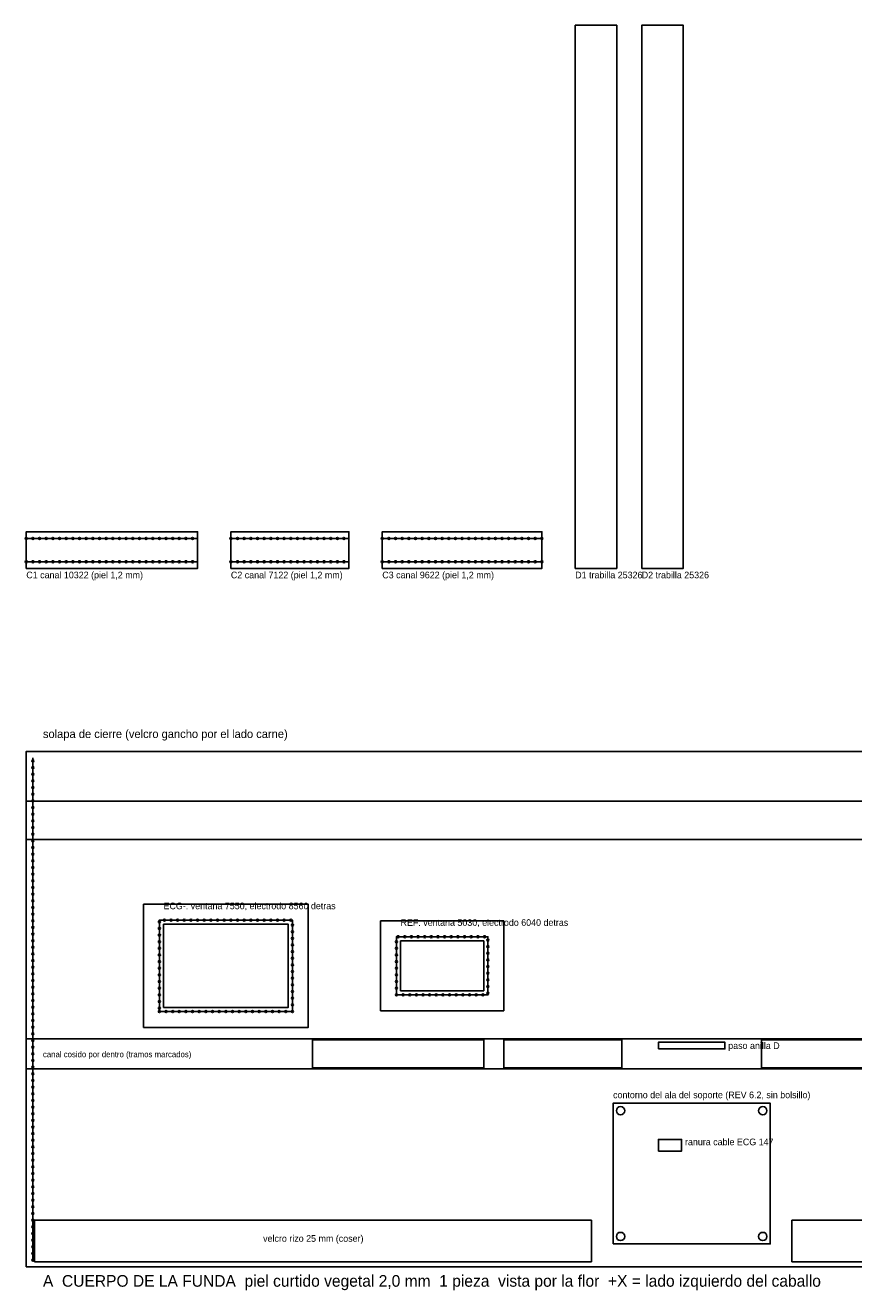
# Model space of a CAD drawing. Header units: millimetres. Extents: x -401 to 400, y -14 to 746.
# Tile 1 of 2: x -401 to 97, y -14 to 746. Entities that reach past the tile are written whole.
import ezdxf

# ---------------------------------------------------------------- set-up
doc = ezdxf.new("R2010")
doc.units = ezdxf.units.MM
for name, color, linetype in [('AGUJEROS_COSTURA', 1, 'CONTINUOUS'), ('CORTE', 7, 'CONTINUOUS'), ('COSTURA', 1, 'CONTINUOUS'), ('MARCAS', 3, 'CONTINUOUS'), ('PLIEGUE', 5, 'CONTINUOUS'), ('REBAJE', 30, 'CONTINUOUS'), ('TALADROS', 7, 'CONTINUOUS'), ('TEXTO', 8, 'CONTINUOUS')]:
    doc.layers.add(name, color=color, linetype=linetype)

msp = doc.modelspace()

# ---------------------------------------------------------------- linework, layer by layer
at = {"layer": 'AGUJEROS_COSTURA'}
for centre in [(-400, 437.8), (-396, 437.8), (-392, 437.8), (-388, 437.8), (-384, 437.8), (-380, 437.8), (-376, 437.8), (-372, 437.8), (-368, 437.8), (-364, 437.8), (-360, 437.8), (-356, 437.8), (-352, 437.8), (-348, 437.8), (-344, 437.8), (-340, 437.8), (-336, 437.8), (-332, 437.8), (-328, 437.8), (-324, 437.8), (-320, 437.8), (-316, 437.8), (-312, 437.8), (-308, 437.8), (-304, 437.8), (-300, 437.8), (-277, 437.8), (-273, 437.8), (-269, 437.8), (-265, 437.8), (-261, 437.8), (-257, 437.8), (-253, 437.8), (-249, 437.8), (-245, 437.8), (-241, 437.8), (-237, 437.8), (-233, 437.8), (-229, 437.8), (-225, 437.8), (-221, 437.8), (-217, 437.8), (-213, 437.8), (-209, 437.8), (-186, 437.8), (-182, 437.8), (-178, 437.8), (-174, 437.8), (-170, 437.8), (-166, 437.8), (-162, 437.8), (-158, 437.8), (-154, 437.8), (-150, 437.8), (-146, 437.8), (-142, 437.8), (-138, 437.8), (-134, 437.8), (-130, 437.8), (-126, 437.8), (-122, 437.8), (-118, 437.8), (-114, 437.8), (-110, 437.8), (-106, 437.8), (-102, 437.8), (-98, 437.8), (-94, 437.8), (-90, 437.8), (-400, 423.8), (-396, 423.8), (-392, 423.8), (-388, 423.8), (-384, 423.8), (-380, 423.8), (-376, 423.8), (-372, 423.8), (-368, 423.8), (-364, 423.8), (-360, 423.8), (-356, 423.8), (-352, 423.8), (-348, 423.8), (-344, 423.8), (-340, 423.8), (-336, 423.8), (-332, 423.8), (-328, 423.8), (-324, 423.8), (-320, 423.8), (-316, 423.8), (-312, 423.8), (-308, 423.8), (-304, 423.8), (-300, 423.8), (-277, 423.8), (-273, 423.8), (-269, 423.8), (-265, 423.8), (-261, 423.8), (-257, 423.8), (-253, 423.8), (-249, 423.8), (-245, 423.8), (-241, 423.8), (-237, 423.8), (-233, 423.8), (-229, 423.8), (-225, 423.8), (-221, 423.8), (-217, 423.8), (-213, 423.8), (-209, 423.8), (-186, 423.8), (-182, 423.8), (-178, 423.8), (-174, 423.8), (-170, 423.8), (-166, 423.8), (-162, 423.8), (-158, 423.8), (-154, 423.8), (-150, 423.8), (-146, 423.8), (-142, 423.8), (-138, 423.8), (-134, 423.8), (-130, 423.8), (-126, 423.8), (-122, 423.8), (-118, 423.8), (-114, 423.8), (-110, 423.8), (-106, 423.8), (-102, 423.8), (-98, 423.8), (-94, 423.8), (-90, 423.8), (-396, 304), (-396, 300), (-396, 296), (-396, 292), (-396, 288), (-396, 284), (-396, 280), (-396, 276), (-396, 272), (-396, 268), (-396, 264), (-396, 260), (-396, 256), (-396, 252), (-396, 248), (-396, 244), (-396, 240), (-396, 236), (-396, 232), (-396, 228), (-396, 224), (-396, 220), (-396, 216), (-396, 212), (-396, 208), (-320, 207.4), (-317, 208.4), (-313, 208.4), (-309, 208.4), (-305, 208.4), (-301, 208.4), (-297, 208.4), (-293, 208.4), (-289, 208.4), (-285, 208.4), (-281, 208.4), (-277, 208.4), (-273, 208.4), (-269, 208.4), (-265, 208.4), (-261, 208.4), (-257, 208.4), (-253, 208.4), (-249, 208.4), (-245, 208.4), (-241, 208.4), (-240, 205.4), (-396, 204), (-396, 200), (-320, 203.4), (-320, 199.4), (-240, 201.4), (-240, 197.4), (-176.5, 198.4), (-172.5, 198.4), (-168.5, 198.4), (-164.5, 198.4), (-160.5, 198.4), (-156.5, 198.4), (-152.5, 198.4), (-148.5, 198.4), (-144.5, 198.4), (-140.5, 198.4), (-136.5, 198.4), (-132.5, 198.4), (-128.5, 198.4), (-124.5, 198.4), (-396, 196), (-396, 192), (-320, 195.4), (-320, 191.4), (-240, 193.4), (-177.5, 195.4), (-177.5, 191.4), (-122.5, 196.4), (-122.5, 192.4), (-396, 188), (-396, 184), (-320, 187.4), (-320, 183.4), (-240, 189.4), (-240, 185.4), (-177.5, 187.4), (-177.5, 183.4), (-122.5, 188.4), (-122.5, 184.4), (-396, 180), (-396, 176), (-320, 179.4), (-320, 175.4), (-240, 181.4), (-240, 177.4), (-177.5, 179.4), (-177.5, 175.4), (-122.5, 180.4), (-122.5, 176.4), (-396, 172), (-396, 168), (-320, 171.4), (-320, 167.4), (-240, 173.4), (-240, 169.4), (-177.5, 171.4), (-177.5, 167.4), (-122.5, 172.4), (-122.5, 168.4), (-396, 164), (-396, 160), (-320, 163.4), (-320, 159.4), (-240, 165.4), (-240, 161.4), (-177.5, 163.4), (-177.5, 163.4), (-173.5, 163.4), (-169.5, 163.4), (-165.5, 163.4), (-161.5, 163.4), (-157.5, 163.4), (-153.5, 163.4), (-149.5, 163.4), (-145.5, 163.4), (-141.5, 163.4), (-137.5, 163.4), (-133.5, 163.4), (-129.5, 163.4), (-125.5, 163.4), (-122.5, 164.4), (-396, 156), (-396, 152), (-320, 155.4), (-320, 153.4), (-316, 153.4), (-312, 153.4), (-308, 153.4), (-304, 153.4), (-300, 153.4), (-296, 153.4), (-292, 153.4), (-288, 153.4), (-284, 153.4), (-280, 153.4), (-276, 153.4), (-272, 153.4), (-268, 153.4), (-264, 153.4), (-260, 153.4), (-256, 153.4), (-252, 153.4), (-248, 153.4), (-244, 153.4), (-240, 157.4), (-240, 153.4), (-240, 153.4), (-396, 148), (-396, 144), (-396, 140), (-396, 136), (-396, 132), (-396, 128), (-396, 124), (-396, 120), (-396, 116), (-396, 112), (-396, 108), (-396, 104), (-396, 100), (-396, 96), (-396, 92), (-396, 88), (-396, 84), (-396, 80), (-396, 76), (-396, 72), (-396, 68), (-396, 64), (-396, 60), (-396, 56), (-396, 52), (-396, 48), (-396, 44), (-396, 40), (-396, 36), (-396, 32), (-396, 28), (-396, 24), (-396, 20), (-396, 16), (-396, 12), (-396, 8), (-396, 4)]:
    msp.add_circle(centre, 0.6, dxfattribs=at)
at = {"layer": 'CORTE'}
for points in [[(-70, 419.8), (-45, 419.8), (-45, 746.2), (-70, 746.2)], [(-30, 419.8), (-5, 419.8), (-5, 746.2), (-30, 746.2)], [(-400, 419.8), (-297, 419.8), (-297, 441.8), (-400, 441.8)], [(-277, 419.8), (-206, 419.8), (-206, 441.8), (-277, 441.8)], [(-186, 419.8), (-90, 419.8), (-90, 441.8), (-186, 441.8)], [(-400, 0), (400, 0), (400, 309.8), (-400, 309.8)], [(-317.5, 155.9), (-242.5, 155.9), (-242.5, 205.9), (-317.5, 205.9)], [(-175, 165.9), (-125, 165.9), (-125, 195.9), (-175, 195.9)], [(-20, 130.9), (20, 130.9), (20, 134.9), (-20, 134.9)], [(-20, 69.54), (-6, 69.54), (-6, 76.54), (-20, 76.54)]]:
    msp.add_lwpolyline(points, close=True, dxfattribs=at)
at = {"layer": 'COSTURA'}
for points in [[(-400, 437.8), (-297, 437.8)], [(-277, 437.8), (-206, 437.8)], [(-186, 437.8), (-90, 437.8)], [(-400, 423.8), (-297, 423.8)], [(-277, 423.8), (-206, 423.8)], [(-186, 423.8), (-90, 423.8)], [(-396, 4), (-396, 305.8)]]:
    msp.add_lwpolyline(points, dxfattribs=at)
for points in [[(-320, 153.4), (-240, 153.4), (-240, 208.4), (-320, 208.4)], [(-177.5, 163.4), (-122.5, 163.4), (-122.5, 198.4), (-177.5, 198.4)]]:
    msp.add_lwpolyline(points, close=True, dxfattribs=at)
at = {"layer": 'MARCAS'}
for points in [[(-228, 119.6), (-125, 119.6), (-125, 136.3), (-228, 136.3)], [(-113, 119.6), (-42, 119.6), (-42, 136.3), (-113, 136.3)], [(42, 119.6), (138, 119.6), (138, 136.3), (42, 136.3)], [(-47.23, 13.69), (47.25, 13.69), (47.25, 98.31), (-47.23, 98.31)], [(-395, 3), (-60.25, 3), (-60.25, 28), (-395, 28)], [(60.25, 3), (395, 3), (395, 28), (60.25, 28)]]:
    msp.add_lwpolyline(points, close=True, dxfattribs=at)
at = {"layer": 'PLIEGUE'}
for points in [[(-400, 279.8), (400, 279.8)], [(-400, 256.9), (400, 256.9)], [(-400, 136.9), (400, 136.9)], [(-400, 119), (400, 119)]]:
    msp.add_lwpolyline(points, dxfattribs=at)
at = {"layer": 'REBAJE'}
for points in [[(-329.5, 143.9), (-230.5, 143.9), (-230.5, 217.9), (-329.5, 217.9)], [(-187, 153.9), (-113, 153.9), (-113, 207.9), (-187, 207.9)]]:
    msp.add_lwpolyline(points, close=True, dxfattribs=at)
at = {"layer": 'TALADROS'}
for centre in [(-42.73, 93.81), (42.75, 93.81), (-42.73, 18.19), (42.75, 18.19)]:
    msp.add_circle(centre, 2.5, dxfattribs=at)

# ---------------------------------------------------------------- texts
at = {"layer": 'TEXTO'}
for s, height, p in [('C1 canal 10322 (piel 1,2 mm)', 4, (-400, 413.8)), ('C2 canal 7122 (piel 1,2 mm)', 4, (-277, 413.8)), ('C3 canal 9622 (piel 1,2 mm)', 4, (-186, 413.8)), ('D1 trabilla 25326', 4, (-70, 413.8)), ('D2 trabilla 25326', 4, (-30, 413.8)), ('solapa de cierre (velcro gancho por el lado carne)', 5, (-390, 317.8)), ('ECG-: ventana 7550, electrodo 8560 detras', 4, (-317.5, 214.9)), ('REF: ventana 5030, electrodo 6040 detras', 4, (-175, 204.9)), ('canal cosido por dentro (tramos marcados)', 3.5, (-390, 125.95)), ('paso anilla D', 4, (22, 130.9)), ('contorno del ala del soporte (REV 6.2, sin bolsillo)', 4, (-47.23, 101.31)), ('ranura cable ECG 147', 4, (-4, 73.04)), ('velcro rizo 25 mm (coser)', 4, (-257.62, 15)), ('A  CUERPO DE LA FUNDA  piel curtido vegetal 2,0 mm  1 pieza  vista por la flor  +X = lado izquierdo del caballo', 7, (-390, -12))]:
    msp.add_text(s, height=height, dxfattribs=at).set_placement(p)

doc.saveas('drawing.dxf')
